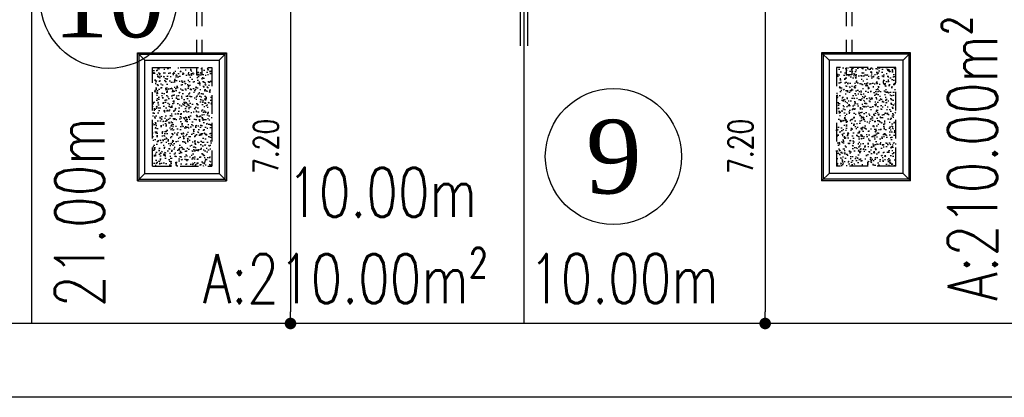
# Model space of a CAD drawing. Header units: millimetres. Extents: x 301 to 1479, y 491 to 1341.
# Tile 180 of 256: x 450 to 470, y 577 to 585. Entities that reach past the tile are written whole.
import ezdxf
from ezdxf.enums import TextEntityAlignment as Align

# ---------------------------------------------------------------- set-up
doc = ezdxf.new("R2010")
doc.units = ezdxf.units.MM
doc.header["$LTSCALE"] = 1.5
doc.header["$MEASUREMENT"] = 0
doc.linetypes.add('HIDDEN', pattern=[0.375, 0.25, -0.125])
doc.linetypes.add('PHANTOM2', pattern=[1.25, 0.625, -0.125, 0.125, -0.125, 0.125, -0.125])
for name, color, linetype in [('AP&SA', 254, 'HIDDEN'), ('Blk', 7, 'Continuous'), ('boundary', 3, 'Continuous'), ('Boundary Wall', 64, 'Continuous'), ('DIM', 6, 'Continuous'), ('Hatch Aggregate', 252, 'Continuous'), ('Kerb', 251, 'Continuous'), ('PVC Pipe 110', 69, 'Continuous'), ('ROAD', 8, 'Continuous'), ('TEXT', 7, 'Continuous'), ('TXTAREA', 10, 'Continuous')]:
    doc.layers.add(name, color=color, linetype=linetype)
doc.styles.add('RS1', font='romans.shx', dxfattribs={"width": 0.75, "height": 0.5})
doc.styles.add('RS2', font='romans.shx', dxfattribs={"width": 0.75, "height": 1})
doc.styles.add('times', font='times.ttf')
doc.dimstyles.new('Souillac5', dxfattribs={"dimscale": 0.5, "dimtxt": 0.5, "dimasz": 0.47, "dimexe": 0, "dimexo": 1, "dimgap": 0.5, "dimtad": 1, "dimzin": 0, "dimdsep": 46, "dimtxsty": 'RS1', "dimblk": 'DOT', "dimcen": 3, "dimse1": 1, "dimse2": 1, "dimclrd": 6, "dimclre": 6, "dimclrt": 7, "dimaunit": 1, "dimadec": 0, "dimazin": 0, "dimtfac": 1, "dimtofl": 0, "dimtmove": 1, "dimatfit": 3, "dimfxl": 1, "dimtolj": 1, "dimtzin": 0, "dimlwe": -1, "dimarcsym": 0})
pattern_1 = [(320, (-33568.45174, 774197.05092), (-0.018825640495, -0.21517805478), [0.0225, -0.2475]), (265, (-33568.45174, 774197.05092), (0.22565764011, 0.041625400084), [0.018, -0.198]), (10.45144446, (-33568.45331, 774197.033), (0.20683199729, -0.17355265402), [0.0191220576, -0.2103426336]), (316.1842, (-33568.39174, 774197.05092), (-0.04965578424, -0.3201723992), [0.03375, -0.37125]), (6.63563549, (-33568.39588, 774197.02424), (0.29223558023, -0.2803985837), [0.0286831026, -0.315514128]), (261.18416399, (-33568.39174, 774197.05092), (0.29223558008, -0.28039858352), [0.027, -0.2970000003]), (291, (-33568.40674, 774197.02092), (-0.1207856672, -0.179072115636), [0.0225, -0.2475]), (236, (-33568.40674, 774197.02092), (0.217545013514, -0.072994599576), [0.018, -0.198]), (341.45144474, (-33568.4168, 774197.006), (0.09675934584, -0.25206671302), [0.019122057, -0.2103426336]), (307.5, (-33568.45174, 774197.05092), (0.0998681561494, -0.003647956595), [0, -0.1956, 0, -0.201, 0, -0.19875]), (277.5, (-33568.45174, 774197.05092), (0.118323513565, -0.078920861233), [0, -0.1146, 0, -0.1911, 0, -0.07575]), (237.5, (-33568.45174, 774197.11782), (-0.00676646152, -0.160146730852), [0, -0.075, 0, -0.234, 0, -0.3105]), (227.5, (-33568.45174, 774197.14782), (0.0300314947, -0.174955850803), [0, -0.0975, 0, -0.1554, 0, -0.2205])]

# ---------------------------------------------------------------- blocks, each defined once
blk = doc.blocks.new('SSSU-D1')
at = {"layer": 'Hatch Aggregate'}
h = blk.add_hatch(dxfattribs=at)
h.set_pattern_fill('AR-CONC', color=256, scale=0.03, angle=-90)
h.set_pattern_definition(pattern_1)
h.paths.add_polyline_path([(0.105, -2), (-1.1, -2), (-1.1, -4), (0.105, -4)])
h = blk.add_hatch(dxfattribs=at)
h.set_pattern_fill('AR-CONC', color=256, scale=0.03, angle=-90)
h.set_pattern_definition(pattern_1)
h.paths.add_polyline_path([(12.795, -2), (14, -2), (14, -4), (12.795, -4)])
at = {"layer": 'AP&SA', "linetype": 'HIDDEN'}
for p, q in [((-1.1, -4), (-1.1, -2)), ((-1.1, -2), (0.105, -2)), ((0.105, -2), (0.105, -4)), ((14, -2), (12.795, -2)), ((12.795, -2), (12.795, -4)), ((14, -4), (14, -2)), ((-1.1, -4), (0.105, -4)), ((14, -4), (12.795, -4))]:
    blk.add_line(p, q, dxfattribs=at)
at = {"layer": 'Boundary Wall', "linetype": 'ByBlock'}
for p, q in [((6.375, -1.555), (6.375, 0)), ((6.525, -1.555), (6.525, 0))]:
    blk.add_line(p, q, dxfattribs=at)
at = {"layer": 'Kerb'}
for p, q in [((-1.4, -4.3), (-1.4, -1.7)), ((-1.4, -1.7), (0.405, -1.7)), ((-1.25, -1.85), (-1.4, -1.7)), ((-1.37, -4.27), (-1.37, -1.73)), ((-1.37, -1.73), (0.375, -1.73)), ((0.255, -1.85), (0.405, -1.7)), ((0.375, -1.73), (0.375, -4.27)), ((0.405, -1.7), (0.405, -4.3)), ((12.495, -1.7), (12.495, -4.3)), ((14.3, -1.7), (12.495, -1.7)), ((12.645, -1.85), (12.495, -1.7)), ((12.525, -1.73), (12.525, -4.27)), ((14.27, -1.73), (12.525, -1.73)), ((14.15, -1.85), (14.3, -1.7)), ((14.27, -4.27), (14.27, -1.73)), ((14.3, -4.3), (14.3, -1.7)), ((-1.25, -4.15), (-1.25, -1.85)), ((-1.25, -1.85), (0.255, -1.85)), ((0.255, -1.85), (0.255, -4.15)), ((14.15, -1.85), (12.645, -1.85)), ((12.645, -1.85), (12.645, -4.15)), ((14.15, -4.15), (14.15, -1.85)), ((-1.25, -4.15), (-1.4, -4.3)), ((-1.25, -4.15), (0.255, -4.15)), ((0.255, -4.15), (0.405, -4.3)), ((12.645, -4.15), (12.495, -4.3)), ((14.15, -4.15), (12.645, -4.15)), ((14.15, -4.15), (14.3, -4.3)), ((-1.4, -4.3), (0.405, -4.3)), ((-1.37, -4.27), (0.375, -4.27)), ((14.3, -4.3), (12.495, -4.3)), ((14.27, -4.27), (12.525, -4.27))]:
    blk.add_line(p, q, dxfattribs=at)
at = {"layer": 'PVC Pipe 110', "linetype": 'PHANTOM2', "ltscale": 1.5}
for p, q in [((-0.205, 0.25), (-0.205, -2.15)), ((-0.095, 0.25), (-0.095, -2.15)), ((12.995, 0.25), (12.995, -2.15)), ((13.105, 0.25), (13.105, -2.15))]:
    blk.add_line(p, q, dxfattribs=at)
at = {"layer": 'PVC Pipe 110', "linetype": 'PHANTOM2', "ltscale": 0.03}
for p, q in [((-0.205, -2.15), (-0.095, -2.15)), ((13.105, -2.15), (12.995, -2.15))]:
    blk.add_line(p, q, dxfattribs=at)
at = {"layer": 'PVC Pipe 110', "linetype": 'PHANTOM2', "ltscale": 2}
for p, q in [((-0.04, -3.963), (-0.013, -3.857)), ((12.94, -3.963), (12.913, -3.857))]:
    blk.add_line(p, q, dxfattribs=at)
blk = doc.blocks.new('_DOT')
at = {"color": 0, "linetype": 'ByBlock'}
blk.add_line((-0.5, 0), (-1, 0), dxfattribs=at)
at = {"color": 0, "linetype": 'ByBlock', "const_width": 0.5}
blk.add_lwpolyline([(-0.25, 0, 1), (0.25, 0, 1)], format="xyb", close=True, dxfattribs=at)
blk = doc.blocks.new('*D104')
at = {"layer": 'DEFPOINTS', "color": 0, "transparency": 16777216}
for p in [(455.004, 585.969), (455.004, 578.769), (455.144, 578.769)]:
    blk.add_point(p, dxfattribs=at)
at = {"layer": 'DIM', "color": 6, "lineweight": -2, "transparency": 16777216}
blk.add_line((455.144, 585.734), (455.144, 579.004), dxfattribs=at)
at = {"layer": 'DIM', "color": 6, "lineweight": -2, "transparency": 16777216, "xscale": 0.235, "yscale": 0.235, "zscale": 0.235}
for p, rotation in [((455.144, 585.969), 90), ((455.144, 578.769), 270)]:
    blk.add_blockref('_DOT', p, dxfattribs=dict(at, rotation=rotation))
at = {"layer": 'DIM', "color": 7, "transparency": 16777216, "insert": (454.644, 582.369), "char_height": 0.5, "attachment_point": 5, "rotation": 90, "style": 'RS1'}
blk.add_mtext('\\A1;7.20', dxfattribs=at)
blk = doc.blocks.new('*D107')
at = {"layer": 'DEFPOINTS', "color": 0, "transparency": 16777216}
for p in [(464.925, 585.969), (464.785, 578.769), (464.925, 578.769)]:
    blk.add_point(p, dxfattribs=at)
at = {"layer": 'DIM', "color": 6, "lineweight": -2, "transparency": 16777216}
blk.add_line((464.785, 585.734), (464.785, 579.004), dxfattribs=at)
at = {"layer": 'DIM', "color": 6, "lineweight": -2, "transparency": 16777216, "xscale": 0.235, "yscale": 0.235, "zscale": 0.235}
for p, rotation in [((464.785, 585.969), 90), ((464.785, 578.769), 270)]:
    blk.add_blockref('_DOT', p, dxfattribs=dict(at, rotation=rotation))
at = {"layer": 'DIM', "color": 7, "transparency": 16777216, "insert": (464.285, 582.369), "char_height": 0.5, "attachment_point": 5, "rotation": 90, "style": 'RS1'}
blk.add_mtext('\\A1;7.20', dxfattribs=at)

msp = doc.modelspace()

# ---------------------------------------------------------------- linework, layer by layer
at = {"layer": 'boundary'}
for p, q in [((449.8876, 578.769), (449.8876, 620.769)), ((449.8876, 578.769), (449.8876, 620.769)), ((459.8876, 578.769), (459.8876, 620.769))]:
    msp.add_line(p, q, dxfattribs=at)
at = {"layer": 'ROAD'}
for p, q in [((489.7542, 578.769), (335.0755, 578.769)), ((489.7542, 577.269), (335.519, 577.269))]:
    msp.add_line(p, q, dxfattribs=at)
at = {"layer": 'TXTAREA'}
for centre in [(451.4491, 585.3369), (461.7027, 582.1615)]:
    msp.add_circle(centre, 1.3831, dxfattribs=at)

# ---------------------------------------------------------------- block references
at = {"layer": 'Blk'}
msp.add_blockref('SSSU-D1', (453.4376, 585.969), dxfattribs=at)

# ---------------------------------------------------------------- texts
at = {"layer": 'TEXT', "style": 'RS2', "width": 0.75}
for s, rotation, p in [('A:210.00m²', 89.98956, (469.4971, 579.2305)), ('21.00m', 89.94887, (451.3591, 579.1031)), ('10.00m', 0.01044, (455.0767, 580.9333)), ('A:210.00m²', 359.98956, (453.366, 579.1811)), ('10.00m', 0.01044, (459.9877, 579.1818))]:
    msp.add_text(s, height=1, rotation=rotation, dxfattribs=at).set_placement(p)
at = {"layer": 'TXTAREA', "style": 'times'}
for s, p in [('10', (451.4491, 585.3369)), ('9', (461.7103, 582.1615))]:
    msp.add_text(s, height=1.5, dxfattribs=at).set_placement(p, align=Align.MIDDLE_CENTER)

# ---------------------------------------------------------------- dimensions: what is measured, and where the dimension line sits
at = {"layer": 'DIM'}
for base, p1, p2, picture, middle in [((455.1437, 578.769), (455.0035, 585.969), (455.0035, 578.769), '*D104', (454.6437, 582.369)), ((464.7851, 578.769), (464.9253, 585.969), (464.9253, 578.769), '*D107', (464.2851, 582.369))]:
    dim = msp.add_linear_dim(base=base, p1=p1, p2=p2, angle=270, dimstyle='Souillac5', dxfattribs=at)
    dim.commit()
    dim.dimension.update_dxf_attribs({"geometry": picture, "text_midpoint": middle})

doc.saveas('drawing.dxf')
